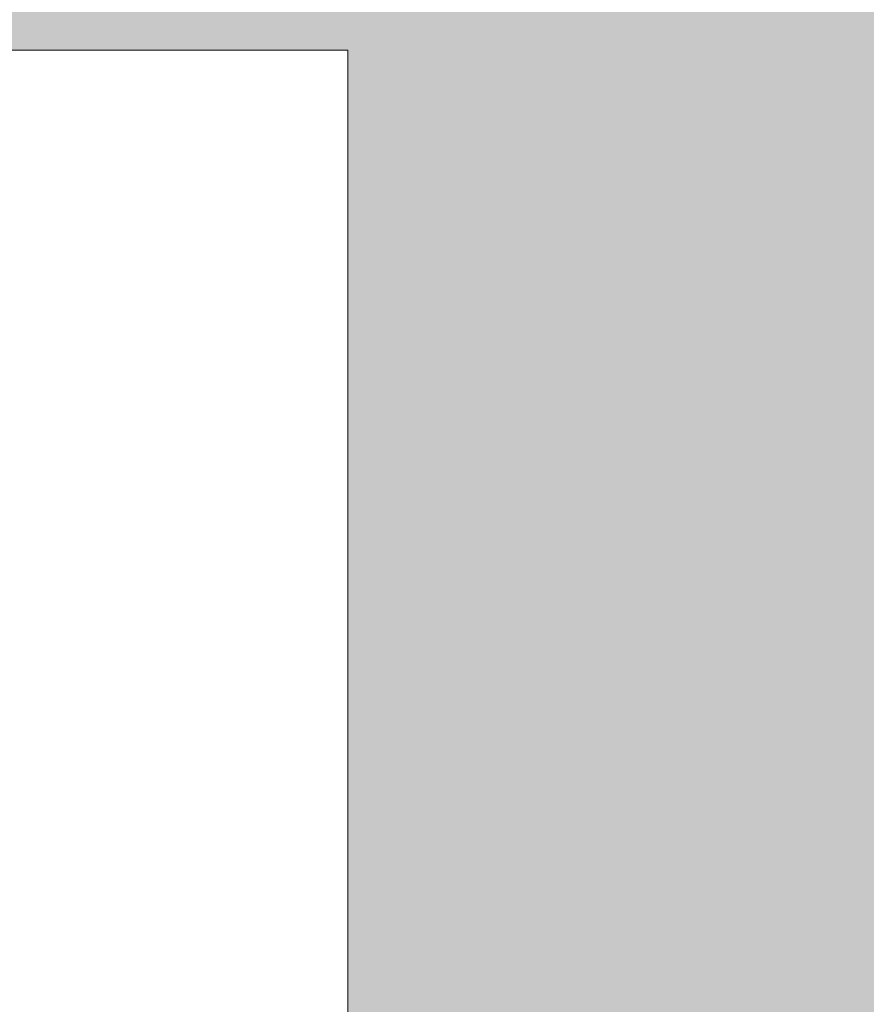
# Model space of a CAD drawing. Header units: millimetres. Extents: x -54722 to 267911, y -1116 to 19261.
# Tile 61 of 136: x -7327 to -6660, y 2101 to 2877. Entities that reach past the tile are written whole.
import ezdxf

# ---------------------------------------------------------------- set-up
doc = ezdxf.new("R2010")
doc.units = ezdxf.units.MM
doc.layers.add('A-GENM', color=13, linetype='Continuous', lineweight=9)
doc.layers.add('A-GLAZ', color=151, linetype='Continuous', lineweight=9)

# ---------------------------------------------------------------- blocks, each defined once
blk = doc.blocks.new('Fenêtre type 1 - 280 x 245 cm-1357473-Façade Est')
at = {"layer": 'A-GLAZ'}
h = blk.add_hatch(color=256, dxfattribs=at)
h.paths.add_polyline_path([(-8736.63, 1408.31), (-8136.33, 1408.31), (-8169.25, 1457.76), (-8183.23, 1488.15), (-8197.92, 1527.04), (-8210.01, 1569.74), (-8059.46, 1569.74), (-8059.46, 1956.81), (-8268.32, 1956.81), (-8268.32, 2852.92), (-7068.22, 2852.92), (-7068.22, 1956.81), (-7296.83, 1956.81), (-7296.35, 1569.74), (-6750.01, 1569.74), (-6765.85, 1515.45), (-6786.25, 1466.88), (-6792.67, 1453.97), (-6823.7, 1408.31), (-6499.63, 1408.31), (-6499.63, 3258.44), (-6389.94, 3258.44), (-6389.94, 3628.31), (-8736.63, 3628.31), (-8736.63, 1649.56)])
h.paths.add_polyline_path([(-7342.51, 1569.74), (-7342.51, 1956.81), (-8013.78, 1956.81), (-8012.85, 1569.74), (-7342.66, 1569.74)])
blk = doc.blocks.new('Modèles génériques 4 - Modèles génériques 4-1358632-Façade Est')
at = {"layer": 'A-GENM'}
for p, q in [((-7068.22, 2852.92), (-8268.32, 2852.92)), ((-7068.22, 1956.81), (-7068.22, 2852.92))]:
    blk.add_line(p, q, dxfattribs=at)

msp = doc.modelspace()

# ---------------------------------------------------------------- block references
at = {"layer": 'A-GENM'}
msp.add_blockref('Modèles génériques 4 - Modèles génériques 4-1358632-Façade Est', (0, 0), dxfattribs=at)
at = {"layer": 'A-GLAZ'}
msp.add_blockref('Fenêtre type 1 - 280 x 245 cm-1357473-Façade Est', (0, 0), dxfattribs=at)

doc.saveas('drawing.dxf')
